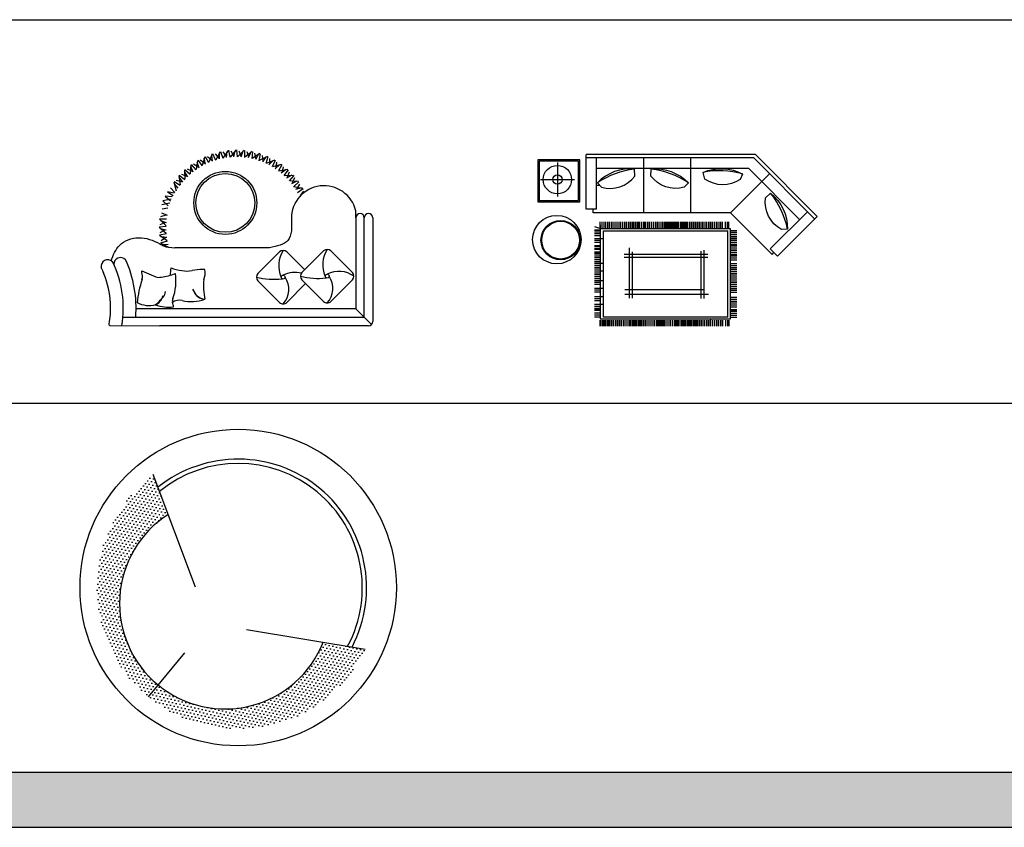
# Model space of a CAD drawing. Header units: millimetres. Extents: x -30782 to 40110, y 35885 to 73818.
# Tile 75 of 166: x -349 to 11224, y 35885 to 45369. Entities that reach past the tile are written whole.
import ezdxf

# ---------------------------------------------------------------- set-up
doc = ezdxf.new("R2010")
doc.units = ezdxf.units.MM
doc.set_wipeout_variables(frame=1)
doc.layers.add('www.cad-blocks.net', color=7, linetype='Continuous')

# ---------------------------------------------------------------- blocks, each defined once
blk = doc.blocks.new('A$C5C18045E')
for p, q in [((1218, 1985), (1189, 1881)), ((1209, 1968), (1224, 1898)), ((1223, 1987), (1264, 1916)), ((1251, 1989), (1300, 1943)), ((1307, 2019), (1267, 1919)), ((1296, 2004), (1304, 1932)), ((1311, 2021), (1345, 1946)), ((1340, 2019), (1383, 1969)), ((1398, 2044), (1348, 1948)), ((1386, 2030), (1386, 1958)), ((1403, 2045), (1429, 1967)), ((1431, 2041), (1469, 1986)), ((1492, 2059), (1432, 1969)), ((1478, 2046), (1471, 1974)), ((1497, 2060), (1514, 1979)), ((1587, 2064), (1517, 1981)), ((1524, 2052), (1557, 1994)), ((1571, 2053), (1557, 1982)), ((1591, 2064), (1600, 1982)), ((1681, 2060), (1604, 1984)), ((1618, 2054), (1644, 1993)), ((1665, 2050), (1643, 1981)), ((1686, 2059), (1687, 1977)), ((1775, 2045), (1690, 1978)), ((1712, 2046), (1731, 1982)), ((1758, 2037), (1729, 1971)), ((1780, 2044), (1772, 1962)), ((1867, 2021), (1775, 1963)), ((1804, 2028), (1816, 1963)), ((1849, 2014), (1813, 1952)), ((1871, 2019), (1855, 1938)), ((1955, 1987), (1858, 1939)), ((1894, 2001), (1899, 1935)), ((1937, 1983), (1895, 1924)), ((1960, 1985), (1935, 1906)), ((1054, 1890), (1047, 1782)), ((1049, 1872), (1078, 1806)), ((1058, 1893), (1114, 1832)), ((1086, 1900), (1143, 1866)), ((1134, 1942), (1116, 1835)), ((1126, 1924), (1149, 1856)), ((1138, 1944), (1187, 1878)), ((1166, 1949), (1219, 1909)), ((2040, 1944), (1939, 1907)), ((2021, 1942), (1973, 1888)), ((1980, 1965), (1979, 1898)), ((2044, 1942), (2011, 1866)), ((2120, 1893), (2015, 1866)), ((2101, 1892), (2047, 1844)), ((2062, 1919), (2054, 1853)), ((2124, 1890), (2083, 1818)), ((2139, 1866), (2124, 1801)), ((912, 1744), (955, 1686)), ((914, 1763), (929, 1656)), ((917, 1767), (984, 1718)), ((943, 1780), (1006, 1758)), ((977, 1811), (1014, 1749)), ((981, 1830), (985, 1722)), ((984, 1834), (1046, 1779)), ((1011, 1844), (1071, 1815)), ((2194, 1833), (2086, 1817)), ((2174, 1835), (2116, 1792)), ((2197, 1830), (2149, 1763)), ((2261, 1766), (2153, 1762)), ((2242, 1770), (2180, 1733)), ((2210, 1804), (2188, 1741)), ((2264, 1763), (2209, 1701)), ((868, 1565), (817, 1621)), ((854, 1689), (881, 1584)), ((855, 1670), (903, 1617)), ((857, 1693), (929, 1652)), ((881, 1709), (946, 1694)), ((2321, 1693), (2213, 1700)), ((2302, 1698), (2237, 1668)), ((2274, 1736), (2246, 1676)), ((2324, 1689), (2262, 1633)), ((2372, 1613), (2266, 1631)), ((2355, 1621), (2286, 1598)), ((2331, 1661), (2296, 1604)), ((835, 1515), (754, 1522)), ((754, 1522), (816, 1467)), ((781, 1571), (845, 1531)), ((857, 1555), (781, 1571)), ((2375, 1609), (2308, 1560)), ((2379, 1581), (2339, 1528)), ((807, 1438), (714, 1420)), ((824, 1488), (727, 1465)), ((727, 1465), (790, 1409)), ((701, 1281), (765, 1301)), ((710, 1327), (776, 1298)), ((719, 1373), (784, 1386)), ((2993, 1268), (2993, 1350)), ((682, 1161), (765, 1170)), ((687, 1251), (763, 1173)), ((688, 1256), (770, 1256)), ((693, 1188), (754, 1214)), ((697, 1234), (766, 1213)), ((2993, 1268), (2993, 200)), ((3093, 100), (3093, 1268)), ((3193, 1268), (3193, 50)), ((683, 1156), (766, 1087)), ((687, 1066), (768, 1084)), ((688, 1062), (778, 1001)), ((694, 1141), (765, 1126)), ((695, 1094), (753, 1126)), ((701, 1047), (773, 1040)), ((702, 973), (780, 998)), ((703, 968), (799, 917)), ((706, 1001), (761, 1039)), ((717, 955), (789, 956)), ((1980, 916), (865, 916)), ((2098, 868), (1843, 613)), ((2394, 657), (2183, 868)), ((2615, 879), (2361, 624)), ((2955, 624), (2700, 879)), ((478, 625), (478, 643)), ((478, 643), (642, 576)), ((1159, 659), (1070, 647)), ((1218, 660), (1159, 659)), ((1843, 528), (2098, 274)), ((2183, 274), (2404, 495)), ((2361, 539), (2615, 285)), ((2700, 285), (2955, 539)), ((2993, 200), (410, 200)), ((2993, 200), (3178, 15)), ((102, 1), (691, 0)), ((256, 100), (3093, 100)), ((3143, 0), (691, 0))]:
    blk.add_line(p, q)
for centre, radius in [((1460, 1442), 370), ((1460, 1442), 345), ((2140, 571), 22.8), ((2658, 582), 22.8)]:
    blk.add_circle(centre, radius)
for centre, radius, start, end in [((2620, 1260), 384, 13.5958, 180.0085), ((3043, 1268), 50, 0, 180), ((3143, 1268), 50, 0, 180), ((2414, 707), 327, 146.9749, 204.7337), ((2140, 825), 60, 45, 135), ((2931, 718), 327, 146.9749, 204.7337), ((2658, 836), 60, 45, 135), ((77, 695), 78.1, 44.9567, 190.0541), ((118, 736), 20, 26.0568, 44.9567), ((-965, 207), 1226, 350.3009, 26.0568), ((229, 721), 80, 42.7977, 182.2593), ((-965, 207), 1376, 355.5421, 24.4227), ((-965, 207), 1076, 349.5848, 26.2013), ((367, 581), 119, 342.1796, 21.788), ((613, 1332), 766, 277.0305, 289.8202), ((1457, 575), 646, 170.71, 178.4972), ((994, 1112), 466, 248.0723, 264.4763), ((308, 521), 572, 339.528, 9.1205), ((1012, 983), 341, 259.2408, 279.6987), ((1010, 619), 212, 338.4212, 10.9283), ((1886, 571), 60, 135, 225), ((2279, 329), 298, 75.342, 117.7515), ((2403, 582), 60, 135, 225), ((2541, 1323), 767, 255.0216, 277.7656), ((2797, 340), 298, 53.9571, 117.7515), ((2470, 439), 254, 317.473, 34.2356), ((2912, 582), 60, 315, 45), ((1773, 129), 1357, 162.1908, 174.0095), ((680, 668), 100, 247.741, 285.6303), ((2053, 472), 849, 175.3436, 190.8997), ((2024, 1312), 767, 255.0216, 277.7656), ((1953, 428), 254, 317.473, 34.2356), ((581, 382), 148, 292.6427, 347.9732), ((600, 423), 158, 325.6482, 352.425), ((1261, 505), 201, 201.6877, 254.6957), ((1223, 454), 142, 199.6867, 268.5786), ((564, 544), 307, 242.713, 283.8397), ((-142, 1142), 1188, 310.9817, 317.1639), ((801, 706), 488, 250.4906, 275.9599), ((918, 287), 81.3, 155.6847, 190.7154), ((920, 154), 145, 77.5387, 124.4398), ((648, 198), 204, 6.2561, 21.3756), ((1058, 754), 471, 256.9, 290.0369), ((2140, 316), 60, 225, 315), ((2658, 327), 60, 225, 315), ((104, 13), 11.5, 181.0511, 260.1331), ((3143, 50), 50, 270, 0)]:
    blk.add_arc(centre, radius, start, end)
for points, knots in [([(2236, 1260), (2241, 1160), (2249, 970), (2066, 933), (1980, 916)], [0, 0, 0, 0, 261.090308, 493.527733, 493.527733, 493.527733, 493.527733]), ([(117, 762), (143, 830), (199, 975), (452, 1064), (630, 999), (757, 921), (819, 918), (865, 916)], [0, 0, 0, 0, 210.617667, 448.204878, 710.044356, 757.049048, 891.591734, 891.591734, 891.591734, 891.591734])]:
    blk.add_open_spline(points, degree=3, knots=knots)
blk = doc.blocks.new('A$C728A5288')
for p, q in [((2619, 2017), (629, 2017)), ((629, 1374), (629, 2017)), ((2599, 1976), (629, 1976)), ((752, 1374), (752, 1976)), ((1306, 1332), (1306, 1976)), ((1859, 1332), (1859, 1976)), ((2599, 1976), (3316, 1259)), ((2619, 2017), (3347, 1289)), ((557, 1954), (63, 1954)), ((63, 1954), (63, 1459)), ((541, 1937), (79, 1937)), ((79, 1937), (79, 1475)), ((292, 1922), (292, 1522)), ((541, 1475), (541, 1937)), ((557, 1459), (557, 1954)), ((2540, 1852), (752, 1852)), ((2540, 1852), (3139, 1253)), ((2326, 1332), (2784, 1791)), ((92, 1722), (492, 1722)), ((79, 1475), (63, 1459)), ((63, 1459), (557, 1459)), ((79, 1475), (541, 1475)), ((752, 1374), (629, 1374)), ((711, 1332), (711, 1374)), ((2326, 1332), (711, 1332)), ((2326, 1332), (2815, 843)), ((2794, 908), (3231, 1345)), ((2880, 822), (3347, 1289)), ((804, 1143), (733, 1166)), ((796, 1156), (796, 1227)), ((796, 1192), (796, 86)), ((819, 1156), (819, 1227)), ((841, 1156), (841, 1227)), ((863, 1156), (863, 1227)), ((886, 1156), (886, 1227)), ((905, 1156), (905, 1227)), ((927, 1156), (927, 1227)), ((949, 1156), (949, 1227)), ((972, 1156), (972, 1227)), ((994, 1156), (994, 1227)), ((995, 1156), (995, 1227)), ((1016, 1156), (1016, 1227)), ((1017, 1156), (1017, 1227)), ((1039, 1156), (1039, 1227)), ((1062, 1156), (1062, 1227)), ((1084, 1156), (1084, 1227)), ((1106, 1156), (1106, 1227)), ((1129, 1156), (1129, 1227)), ((1146, 1156), (1146, 1227)), ((1151, 1156), (1151, 1227)), ((1169, 1156), (1169, 1227)), ((1174, 1156), (1174, 1227)), ((1191, 1156), (1191, 1227)), ((1196, 1156), (1196, 1227)), ((1213, 1156), (1213, 1227)), ((1218, 1156), (1218, 1227)), ((1236, 1156), (1236, 1227)), ((1241, 1156), (1241, 1227)), ((1258, 1156), (1258, 1227)), ((1280, 1156), (1280, 1227)), ((1303, 1156), (1303, 1227)), ((1309, 1156), (1309, 1227)), ((1325, 1156), (1325, 1227)), ((1331, 1156), (1331, 1227)), ((1353, 1156), (1353, 1227)), ((1376, 1156), (1376, 1227)), ((1398, 1156), (1398, 1227)), ((1420, 1156), (1420, 1227)), ((1443, 1156), (1443, 1227)), ((1465, 1156), (1465, 1227)), ((1467, 1156), (1467, 1227)), ((1487, 1156), (1487, 1227)), ((1489, 1156), (1489, 1227)), ((1510, 1156), (1510, 1227)), ((1511, 1156), (1511, 1227)), ((1532, 1156), (1532, 1227)), ((1534, 1156), (1534, 1227)), ((1554, 1156), (1554, 1227)), ((1556, 1156), (1556, 1227)), ((1564, 1156), (1564, 1227)), ((1578, 1156), (1578, 1227)), ((1587, 1156), (1587, 1227)), ((1601, 1156), (1601, 1227)), ((1609, 1156), (1609, 1227)), ((1623, 1156), (1623, 1227)), ((1631, 1156), (1631, 1227)), ((1646, 1156), (1646, 1227)), ((1654, 1156), (1654, 1227)), ((1668, 1156), (1668, 1227)), ((1676, 1156), (1676, 1227)), ((1690, 1156), (1690, 1227)), ((1699, 1156), (1699, 1227)), ((1713, 1156), (1713, 1227)), ((1721, 1156), (1721, 1227)), ((1743, 1156), (1743, 1227)), ((1757, 1156), (1757, 1227)), ((1766, 1156), (1766, 1227)), ((1780, 1156), (1780, 1227)), ((1788, 1156), (1788, 1227)), ((1802, 1156), (1802, 1227)), ((1810, 1156), (1810, 1227)), ((1824, 1156), (1824, 1227)), ((1847, 1156), (1847, 1227)), ((1849, 1156), (1849, 1227)), ((1869, 1156), (1869, 1227)), ((1872, 1156), (1872, 1227)), ((1891, 1156), (1891, 1227)), ((1894, 1156), (1894, 1227)), ((1914, 1156), (1914, 1227)), ((1916, 1156), (1916, 1227)), ((1936, 1156), (1936, 1227)), ((1939, 1156), (1939, 1227)), ((1958, 1156), (1958, 1227)), ((1961, 1156), (1961, 1227)), ((1981, 1156), (1981, 1227)), ((1983, 1156), (1983, 1227)), ((2003, 1156), (2003, 1227)), ((2006, 1156), (2006, 1227)), ((2028, 1156), (2028, 1227)), ((2048, 1156), (2048, 1227)), ((2050, 1156), (2050, 1227)), ((2070, 1156), (2070, 1227)), ((2073, 1156), (2073, 1227)), ((2092, 1145), (2092, 1227)), ((2095, 1156), (2095, 1227)), ((2115, 1156), (2115, 1227)), ((2137, 1156), (2137, 1227)), ((2160, 1156), (2160, 1227)), ((2182, 1156), (2182, 1227)), ((2204, 1156), (2204, 1227)), ((2212, 1156), (2212, 1227)), ((2234, 1156), (2234, 1227)), ((2267, 1156), (2267, 1227)), ((2290, 1156), (2290, 1227)), ((2308, 1156), (2308, 1227)), ((800, 1129), (729, 1129)), ((800, 1115), (729, 1115)), ((800, 1093), (729, 1093)), ((800, 1084), (729, 1084)), ((800, 1061), (729, 1061)), ((2328, 1145), (796, 1145)), ((832, 1119), (2297, 1119)), ((832, 108), (832, 1119)), ((2297, 108), (2297, 1119)), ((2328, 86), (2328, 1145)), ((2328, 1123), (2399, 1123)), ((2328, 1122), (2399, 1122)), ((2328, 1100), (2399, 1100)), ((2328, 1100), (2399, 1100)), ((2328, 1078), (2399, 1078)), ((2328, 1055), (2399, 1055)), ((2328, 1054), (2399, 1054)), ((832, 1027), (729, 1027)), ((800, 1005), (729, 1005)), ((800, 983), (729, 983)), ((800, 946), (729, 946)), ((800, 937), (729, 937)), ((2328, 1033), (2399, 1033)), ((2328, 1032), (2399, 1032)), ((2328, 1010), (2399, 1010)), ((2328, 988), (2399, 988)), ((2328, 965), (2399, 965)), ((2328, 955), (2399, 955)), ((2328, 954), (2399, 954)), ((2328, 932), (2399, 932)), ((2328, 932), (2399, 932)), ((800, 914), (729, 914)), ((800, 901), (729, 901)), ((800, 869), (729, 869)), ((800, 856), (729, 856)), ((800, 834), (729, 834)), ((800, 812), (729, 812)), ((2061, 843), (1077, 843)), ((1135, 919), (1135, 330)), ((1169, 875), (1169, 330)), ((1983, 327), (1983, 881)), ((2017, 327), (2017, 894)), ((2328, 910), (2399, 910)), ((2328, 888), (2399, 888)), ((2328, 865), (2399, 865)), ((2328, 843), (2399, 843)), ((2328, 825), (2399, 825)), ((2880, 822), (2794, 908)), ((2815, 843), (2837, 865)), ((800, 803), (729, 803)), ((800, 802), (729, 802)), ((800, 781), (729, 781)), ((800, 780), (729, 780)), ((800, 758), (729, 758)), ((800, 758), (729, 758)), ((832, 736), (729, 736)), ((800, 735), (729, 735)), ((800, 714), (729, 714)), ((800, 713), (729, 713)), ((2061, 809), (1077, 809)), ((2328, 803), (2399, 803)), ((2328, 780), (2399, 780)), ((2328, 736), (2399, 736)), ((2328, 735), (2399, 735)), ((2328, 714), (2399, 714)), ((2328, 713), (2399, 713)), ((800, 691), (729, 691)), ((800, 669), (729, 669)), ((832, 646), (729, 646)), ((800, 624), (729, 624)), ((800, 602), (729, 602)), ((800, 579), (729, 579)), ((2328, 691), (2399, 691)), ((2328, 669), (2399, 669)), ((2328, 646), (2399, 646)), ((2328, 624), (2399, 624)), ((2328, 602), (2399, 602)), ((2328, 579), (2399, 579)), ((800, 557), (729, 557)), ((832, 535), (729, 535)), ((800, 512), (729, 512)), ((800, 490), (729, 490)), ((2328, 557), (2399, 557)), ((2328, 535), (2399, 535)), ((2328, 512), (2399, 512)), ((2328, 490), (2399, 490)), ((2328, 468), (2399, 468)), ((832, 445), (729, 445)), ((800, 423), (729, 423)), ((800, 401), (729, 401)), ((1084, 433), (2006, 433)), ((1084, 378), (2068, 378)), ((2328, 445), (2399, 445)), ((2328, 423), (2399, 423)), ((2328, 401), (2399, 401)), ((832, 344), (729, 344)), ((800, 321), (729, 321)), ((800, 299), (729, 299)), ((832, 254), (729, 254)), ((800, 232), (729, 232)), ((2328, 340), (2399, 340)), ((2328, 318), (2399, 318)), ((2328, 296), (2399, 296)), ((2328, 273), (2399, 273)), ((2328, 251), (2399, 251)), ((800, 210), (729, 210)), ((800, 197), (729, 197)), ((800, 183), (729, 183)), ((800, 152), (729, 152)), ((800, 130), (729, 130)), ((2328, 229), (2399, 229)), ((2328, 197), (2399, 197)), ((2328, 183), (2399, 183)), ((2328, 175), (2399, 175)), ((2328, 152), (2399, 152)), ((2328, 130), (2399, 130)), ((800, 108), (729, 108)), ((790, 70), (790, 0)), ((796, 86), (2328, 86)), ((796, 70), (796, 0)), ((813, 70), (813, 0)), ((819, 70), (819, 0)), ((2297, 108), (832, 108)), ((835, 70), (835, 0)), ((841, 70), (841, 0)), ((857, 70), (857, 0)), ((863, 70), (863, 0)), ((880, 70), (880, 0)), ((886, 70), (886, 0)), ((902, 70), (902, 0)), ((905, 70), (905, 0)), ((924, 70), (924, 0)), ((927, 70), (927, 0)), ((947, 70), (947, 0)), ((949, 70), (949, 0)), ((969, 70), (969, 0)), ((972, 70), (972, 0)), ((991, 70), (991, 0)), ((994, 70), (994, 0)), ((1014, 70), (1014, 0)), ((1016, 70), (1016, 0)), ((1018, 70), (1018, 0)), ((1036, 70), (1036, 0)), ((1040, 70), (1040, 0)), ((1063, 70), (1063, 0)), ((1085, 70), (1085, 0)), ((1107, 70), (1107, 0)), ((1130, 70), (1130, 0)), ((1146, 70), (1146, 0)), ((1152, 70), (1152, 0)), ((1169, 70), (1169, 0)), ((1175, 70), (1175, 0)), ((1191, 70), (1191, 0)), ((1197, 70), (1197, 0)), ((1213, 70), (1213, 0)), ((1219, 70), (1219, 0)), ((1236, 70), (1236, 0)), ((1242, 70), (1242, 0)), ((1258, 70), (1258, 0)), ((1264, 70), (1264, 0)), ((1280, 70), (1280, 0)), ((1300, 70), (1300, 0)), ((1303, 70), (1303, 0)), ((1322, 70), (1322, 0)), ((1325, 70), (1325, 0)), ((1345, 70), (1345, 0)), ((1367, 70), (1367, 0)), ((1389, 70), (1389, 0)), ((1412, 70), (1412, 0)), ((1434, 70), (1434, 0)), ((1456, 70), (1456, 0)), ((1467, 70), (1467, 0)), ((1479, 70), (1479, 0)), ((1489, 70), (1489, 0)), ((1501, 70), (1501, 0)), ((1511, 70), (1511, 0)), ((1523, 70), (1523, 0)), ((1534, 70), (1534, 0)), ((1546, 70), (1546, 0)), ((1556, 70), (1556, 0)), ((1578, 70), (1578, 0)), ((1601, 70), (1601, 0)), ((1623, 70), (1623, 0)), ((1646, 70), (1646, 0)), ((1668, 70), (1668, 0)), ((1685, 70), (1685, 0)), ((1690, 70), (1690, 0)), ((1708, 70), (1708, 0)), ((1713, 70), (1713, 0)), ((1730, 70), (1730, 0)), ((1752, 70), (1752, 0)), ((1757, 70), (1757, 0)), ((1775, 70), (1775, 0)), ((1780, 70), (1780, 0)), ((1797, 70), (1797, 0)), ((1802, 70), (1802, 0)), ((1820, 70), (1820, 0)), ((1821, 70), (1821, 0)), ((1824, 70), (1824, 0)), ((1842, 70), (1842, 0)), ((1843, 70), (1843, 0)), ((1847, 70), (1847, 0)), ((1864, 70), (1864, 0)), ((1865, 70), (1865, 0)), ((1869, 70), (1869, 0)), ((1887, 70), (1887, 0)), ((1888, 70), (1888, 0)), ((1891, 70), (1891, 0)), ((1909, 70), (1909, 0)), ((1910, 70), (1910, 0)), ((1914, 70), (1914, 0)), ((1931, 70), (1931, 0)), ((1932, 70), (1932, 0)), ((1936, 70), (1936, 0)), ((1955, 70), (1955, 0)), ((1958, 70), (1958, 0)), ((1977, 70), (1977, 0)), ((1981, 70), (1981, 0)), ((2000, 70), (2000, 0)), ((2003, 70), (2003, 0)), ((2022, 70), (2022, 0)), ((2044, 70), (2044, 0)), ((2048, 70), (2048, 0)), ((2067, 70), (2067, 0)), ((2070, 70), (2070, 0)), ((2092, 82), (2092, 0)), ((2115, 70), (2115, 0)), ((2137, 70), (2137, 0)), ((2160, 70), (2160, 0)), ((2182, 70), (2182, 0)), ((2204, 70), (2204, 0)), ((2212, 70), (2212, 0)), ((2234, 70), (2234, 0)), ((2267, 70), (2267, 0)), ((2290, 70), (2290, 0)), ((2308, 70), (2308, 0)), ((2328, 108), (2399, 108))]:
    blk.add_line(p, q)
at = {"linetype": 'ByBlock'}
blk.add_line((791, 1653), (752, 1653), dxfattribs=at)
for points in [[(1203, 1764), (1200, 1845, 0.230247), (763, 1685), (811, 1632, 0.3106)], [(1391, 1764), (1394, 1845, -0.230247), (1831, 1685), (1783, 1632, -0.3106)], [(2026, 1728), (2004, 1806, -0.230247), (2469, 1787), (2439, 1723, -0.3106)], [(2739, 1506), (2798, 1562, -0.230247), (2996, 1140), (2925, 1137, -0.3106)]]:
    blk.add_lwpolyline(points, format="xyb", close=True)
for centre, radius in [((292, 1722), 167), ((292, 1722), 55.3), ((285, 1017), 285), ((330, 1011), 231), ((330, 1011), 222)]:
    blk.add_circle(centre, radius)
for centre, start, end in [((1317, 852), 96.7429, 123.6671), ((1277, 852), 56.3329, 83.2571), ((2196, 825), 74.1748, 101.0989), ((2016, 938), 11.665, 38.5891)]:
    blk.add_arc(centre, 1001, start, end)
blk = doc.blocks.new('A$C229064DC')
blk.add_circle((1859, 1859), 1859)
blk.add_wipeout([(1228, 1094), (1155, 1170), (1102, 1260), (1071, 1365), (1071, 1515), (1094, 1602), (1138, 1687), (1178, 1740), (1250, 1805), (1357, 1862), (861, 3185), (758, 3102), (682, 3030), (622, 2967), (551, 2876), (494, 2804), (441, 2723), (393, 2640), (341, 2532), (315, 2470), (284, 2387), (259, 2305), (233, 2200), (213, 2080), (200, 1943), (200, 1769), (212, 1642), (226, 1551), (247, 1454), (289, 1316), (344, 1177), (378, 1106), (447, 983), (512, 886), (587, 790), (657, 712), (803, 576)])
h = blk.add_hatch()
h.set_pattern_fill('DOTS', color=256, scale=25, angle=-129.4594, style=0)
h.set_pattern_definition([(230.54061, (26004.534, 63835.61), (18.030412, -40.543511), [0, -39.6875])])
h.paths.add_polyline_path([(803, 576), (917, 715, -0.509007), (1036, 2717), (861, 3185, 0.485774)])
for p, q in [((1357, 1862), (861, 3185)), ((1228, 1094), (803, 576))]:
    blk.add_line(p, q)
blk.add_arc((1705, 1673), 1240, 122.635, 230.5406)
blk.add_wipeout([(1228, 1094), (1318, 1036), (1416, 1002), (1525, 991), (1672, 1020), (1753, 1060), (1829, 1119), (1872, 1168), (1923, 1252), (1958, 1367), (3352, 1135), (3290, 1018), (3234, 930), (3183, 859), (3108, 771), (3048, 701), (2979, 634), (2906, 571), (2811, 499), (2755, 461), (2679, 416), (2604, 375), (2506, 330), (2392, 286), (2260, 247), (2089, 214), (1962, 201), (1870, 198), (1771, 200), (1627, 214), (1480, 241), (1404, 261), (1270, 305), (1162, 351), (1053, 406), (963, 459), (803, 576)])
h = blk.add_hatch()
h.set_pattern_fill('DOTS', color=256, scale=25, style=0)
h.set_pattern_definition([(230.54061, (58038.736, 37466.76), (-43.253056, 9.901777), [0, -39.6875])])
h.paths.add_polyline_path([(803, 576), (917, 715, 0.509007), (2858, 1217), (3352, 1135, -0.485774)])
for p, q in [((1958, 1367), (3352, 1135)), ((1228, 1094), (803, 576))]:
    blk.add_line(p, q)
for centre, radius, start, end in [((1858, 1857), 1510, 332.5134, 128.5825), ((1858, 1857), 1460, 331.8735, 129.223), ((1705, 1673), 1240, 230.5406, 338.4462)]:
    blk.add_arc(centre, radius, start, end)
at = {"linetype": 'ByBlock'}
blk.add_wipeout([(1866, 1585), (1886, 1577), (1904, 1571), (1921, 1566), (1938, 1563), (1960, 1560), (1988, 1558), (2015, 1559), (2051, 1565), (2076, 1571), (2092, 1576), (2111, 1584), (2133, 1595), (2150, 1604), (2163, 1613), (2176, 1623), (2185, 1630), (2205, 1649), (2222, 1668), (2241, 1694), (2255, 1718), (2263, 1734), (2270, 1751), (2279, 1776), (2286, 1808), (2289, 1834), (2290, 1861), (2290, 1872), (2289, 1888), (2287, 1904), (2283, 1923), (2277, 1948), (2270, 1967), (2264, 1982), (2252, 2005), (2233, 2036), (2216, 2057), (2196, 2077), (2179, 2092), (2166, 2102), (2151, 2112), (2135, 2121), (2115, 2131), (2095, 2140), (2077, 2146), (2059, 2150), (2043, 2154), (2021, 2157), (1993, 2158), (1966, 2157), (1930, 2152), (1905, 2146), (1889, 2141), (1870, 2133), (1848, 2122), (1831, 2112), (1818, 2104), (1805, 2094), (1796, 2087), (1776, 2068), (1759, 2049), (1739, 2023), (1725, 1999), (1717, 1983), (1710, 1966), (1702, 1940), (1695, 1908), (1691, 1883), (1690, 1856), (1691, 1844), (1692, 1828), (1694, 1812), (1698, 1793), (1704, 1769), (1711, 1750), (1717, 1735), (1729, 1711), (1748, 1681), (1765, 1660), (1785, 1640), (1802, 1625), (1815, 1615), (1830, 1605), (1846, 1595)], dxfattribs=at)
blk = doc.blocks.new('format')
h = blk.add_hatch(color=256)
h.set_gradient(color1=(68, 68, 68), color2=(84, 109, 142), tint=1)
h.paths.add_polyline_path([(-27053, 36531), (-27053, 35885), (40110, 35885), (40110, 36531)])
at = {"color": 155, "true_color": 0x546d8e}
for p, q in [((-27053, 45369), (40110, 45369)), ((-27053, 40865), (40110, 40865)), ((-27053, 36531), (40110, 36531)), ((-27053, 35885), (40110, 35885))]:
    blk.add_line(p, q, dxfattribs=at)

msp = doc.modelspace()

# ---------------------------------------------------------------- block references
for name, p in [('A$C5C18045E', (608, 41775)), ('A$C728A5288', (5679, 41769)), ('A$C229064DC', (360, 36841))]:
    msp.add_blockref(name, p)

# ---------------------------------------------------------------- next in the draw order: block references
at = {"layer": 'www.cad-blocks.net'}
msp.add_blockref('format', (0, 0), dxfattribs=at)

doc.saveas('drawing.dxf')
